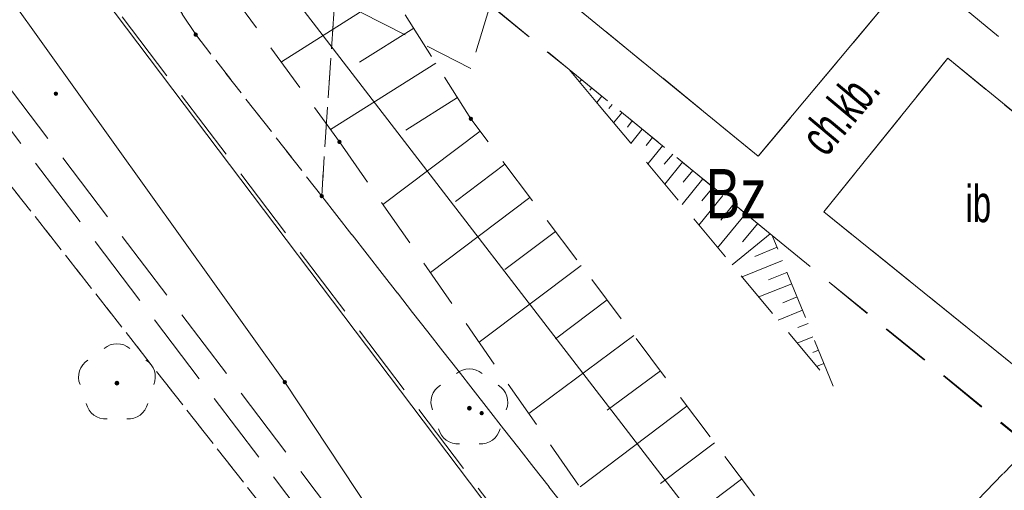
# Model space of a CAD drawing. Header units: metres. Extents: x 6541766 to 6542178, y 5894743 to 5895314.
# Tile 9 of 77: x 6541810 to 6541830, y 5895007 to 5895016. Entities that reach past the tile are written whole.
import ezdxf

# ---------------------------------------------------------------- set-up
doc = ezdxf.new("R2010")
doc.units = ezdxf.units.M
for name, pattern in [('0.5_0.5', [1, 0.5, -0.5]), ('1.0_0.5', [1.5, 1, -0.5]), ('1.5_0.5', [2, 1.5, -0.5]), ('egug-500', [1, 0.5, -0.5])]:
    doc.linetypes.add(name, pattern=pattern)
for name, color, linetype in [('000 Inne (niezydentyfikowane)', 7, 'Continuous'), ('210-oznaczenie konturu użytku gruntowego', 7, 'Continuous'), ('218-kontur użytku gruntowego', 7, 'Continuous'), ('219-działka ewidencyjna', 7, 'Continuous'), ('chodnik', 7, 'Continuous'), ('chodnik-Atr17', 7, 'Continuous'), ('inna budowla', 7, 'Continuous'), ('inna budowla-Atr17', 7, 'Continuous'), ('jezdnia', 7, 'Continuous'), ('przewód elektroenergetyczny podziemny', 7, 'Continuous'), ('przewód elektroenergetyczny podziemny - ob. projektowany', 7, 'Continuous'), ('przewód wodociągowy', 7, 'Continuous'), ('skarpa nieumocniona', 7, 'Continuous'), ('zadrzewienie  zakrzewienie', 7, 'Continuous')]:
    doc.layers.add(name, color=color, linetype=linetype)
doc.layers.add('_dr_ścieki kd', color=36, linetype='Continuous', lineweight=30)
doc.layers.add('IE - podklad', color=8, linetype='Continuous', lineweight=9)

# ---------------------------------------------------------------- blocks, each defined once
blk = doc.blocks.new('blok - sanitarne pzt chelmza ng')
at = {"layer": 'przewód elektroenergetyczny podziemny', "color": 1, "linetype": 'Continuous', "lineweight": 9}
for p, q in [((6542315.55, 5895008.77), (6542296.02, 5895036.08)), ((6542321.23, 5895000.2), (6542315.55, 5895008.77))]:
    blk.add_line(p, q, dxfattribs=at)
at = {"layer": 'przewód elektroenergetyczny podziemny - ob. projektowany', "color": 1, "linetype": '1.5_0.5', "lineweight": 9}
blk.add_line((6542319.2, 5895002.57), (6542307.69, 5895017.74), dxfattribs=at)
blk.add_line((6542319.2, 5895002.57), (6542307.69, 5895017.74), dxfattribs=at)
at = {"layer": 'przewód wodociągowy', "color": 5, "linetype": 'Continuous', "lineweight": 9}
for p, q in [((6542289.34, 5895050.89), (6542336.045, 5894990.186)), ((6542331.58, 5894990.49), (6542308.82, 5895020.62))]:
    blk.add_line(p, q, dxfattribs=at)
blk = doc.blocks.new('blok - podklad szary rfqfqw')
at = {"color": 8, "linetype": 'Continuous', "lineweight": 9}
for centre, start, end in [((6541812.14, 5895009.15), 49.272, 130.728), ((6541812.14, 5895009.15), 49.272, 130.728), ((6541811.76, 5895008.874), 121.308, 202.548), ((6541811.76, 5895008.874), 121.308, 202.548), ((6541812.52, 5895008.874), 337.452, 58.692), ((6541812.52, 5895008.874), 337.452, 58.692), ((6541819.3, 5895008.64), 49.272, 130.728), ((6541819.3, 5895008.64), 49.272, 130.728), ((6541818.92, 5895008.364), 121.308, 202.548), ((6541818.92, 5895008.364), 121.308, 202.548), ((6541819.68, 5895008.364), 337.452, 58.692), ((6541819.68, 5895008.364), 337.452, 58.692), ((6541811.905, 5895008.426), 193.221, 274.871), ((6541811.905, 5895008.426), 193.221, 274.871), ((6541812.375, 5895008.426), 265.129, 346.779), ((6541812.375, 5895008.426), 265.129, 346.779), ((6541819.065, 5895007.916), 193.221, 274.871), ((6541819.065, 5895007.916), 193.221, 274.871), ((6541819.535, 5895007.916), 265.129, 346.779), ((6541819.535, 5895007.916), 265.129, 346.779)]:
    blk.add_arc(centre, 0.4, start, end, dxfattribs=at)
at = {"color": 8, "linetype": 'Continuous', "lineweight": 9, "extrusion": (0, 0, -1)}
for points in [[(-6541813.708, 5895015.798), (-6541813.708, 5895015.862), (-6541813.695, 5895015.83)], [(-6541813.708, 5895015.798), (-6541813.708, 5895015.862), (-6541813.695, 5895015.83)], [(-6541813.708, 5895015.862), (-6541813.74, 5895015.785), (-6541813.74, 5895015.875)], [(-6541813.708, 5895015.862), (-6541813.74, 5895015.785), (-6541813.74, 5895015.875)], [(-6541813.708, 5895015.862), (-6541813.708, 5895015.798), (-6541813.74, 5895015.785)], [(-6541813.708, 5895015.862), (-6541813.708, 5895015.798), (-6541813.74, 5895015.785)], [(-6541813.74, 5895015.875), (-6541813.74, 5895015.785), (-6541813.772, 5895015.798)], [(-6541813.74, 5895015.875), (-6541813.772, 5895015.798), (-6541813.772, 5895015.862)], [(-6541813.74, 5895015.875), (-6541813.74, 5895015.785), (-6541813.772, 5895015.798)], [(-6541813.74, 5895015.875), (-6541813.772, 5895015.798), (-6541813.772, 5895015.862)], [(-6541813.772, 5895015.862), (-6541813.772, 5895015.798), (-6541813.785, 5895015.83)], [(-6541813.772, 5895015.862), (-6541813.772, 5895015.798), (-6541813.785, 5895015.83)], [(-6541810.868, 5895014.598), (-6541810.868, 5895014.662), (-6541810.855, 5895014.63)], [(-6541810.868, 5895014.598), (-6541810.868, 5895014.662), (-6541810.855, 5895014.63)], [(-6541810.868, 5895014.662), (-6541810.9, 5895014.585), (-6541810.9, 5895014.675)], [(-6541810.868, 5895014.662), (-6541810.9, 5895014.585), (-6541810.9, 5895014.675)], [(-6541810.868, 5895014.662), (-6541810.868, 5895014.598), (-6541810.9, 5895014.585)], [(-6541810.868, 5895014.662), (-6541810.868, 5895014.598), (-6541810.9, 5895014.585)], [(-6541810.9, 5895014.675), (-6541810.9, 5895014.585), (-6541810.932, 5895014.598)], [(-6541810.9, 5895014.675), (-6541810.932, 5895014.598), (-6541810.932, 5895014.662)], [(-6541810.9, 5895014.675), (-6541810.9, 5895014.585), (-6541810.932, 5895014.598)], [(-6541810.9, 5895014.675), (-6541810.932, 5895014.598), (-6541810.932, 5895014.662)], [(-6541810.932, 5895014.662), (-6541810.932, 5895014.598), (-6541810.945, 5895014.63)], [(-6541810.932, 5895014.662), (-6541810.932, 5895014.598), (-6541810.945, 5895014.63)], [(-6541819.298, 5895014.152), (-6541819.33, 5895014.075), (-6541819.33, 5895014.165)], [(-6541819.298, 5895014.152), (-6541819.33, 5895014.075), (-6541819.33, 5895014.165)], [(-6541819.33, 5895014.165), (-6541819.33, 5895014.075), (-6541819.362, 5895014.088)], [(-6541819.33, 5895014.165), (-6541819.362, 5895014.088), (-6541819.362, 5895014.152)], [(-6541819.33, 5895014.165), (-6541819.33, 5895014.075), (-6541819.362, 5895014.088)], [(-6541819.33, 5895014.165), (-6541819.362, 5895014.088), (-6541819.362, 5895014.152)], [(-6541819.298, 5895014.088), (-6541819.298, 5895014.152), (-6541819.285, 5895014.12)], [(-6541819.298, 5895014.088), (-6541819.298, 5895014.152), (-6541819.285, 5895014.12)], [(-6541819.298, 5895014.152), (-6541819.298, 5895014.088), (-6541819.33, 5895014.075)], [(-6541819.298, 5895014.152), (-6541819.298, 5895014.088), (-6541819.33, 5895014.075)], [(-6541819.362, 5895014.152), (-6541819.362, 5895014.088), (-6541819.375, 5895014.12)], [(-6541819.362, 5895014.152), (-6541819.362, 5895014.088), (-6541819.375, 5895014.12)], [(-6541816.628, 5895013.618), (-6541816.628, 5895013.682), (-6541816.615, 5895013.65)], [(-6541816.628, 5895013.618), (-6541816.628, 5895013.682), (-6541816.615, 5895013.65)], [(-6541816.628, 5895013.682), (-6541816.66, 5895013.605), (-6541816.66, 5895013.695)], [(-6541816.628, 5895013.682), (-6541816.66, 5895013.605), (-6541816.66, 5895013.695)], [(-6541816.628, 5895013.682), (-6541816.628, 5895013.618), (-6541816.66, 5895013.605)], [(-6541816.628, 5895013.682), (-6541816.628, 5895013.618), (-6541816.66, 5895013.605)], [(-6541816.66, 5895013.695), (-6541816.66, 5895013.605), (-6541816.692, 5895013.618)], [(-6541816.66, 5895013.695), (-6541816.692, 5895013.618), (-6541816.692, 5895013.682)], [(-6541816.66, 5895013.695), (-6541816.66, 5895013.605), (-6541816.692, 5895013.618)], [(-6541816.66, 5895013.695), (-6541816.692, 5895013.618), (-6541816.692, 5895013.682)], [(-6541816.692, 5895013.682), (-6541816.692, 5895013.618), (-6541816.705, 5895013.65)], [(-6541816.692, 5895013.682), (-6541816.692, 5895013.618), (-6541816.705, 5895013.65)], [(-6541816.268, 5895012.518), (-6541816.268, 5895012.582), (-6541816.255, 5895012.55)], [(-6541816.268, 5895012.518), (-6541816.268, 5895012.582), (-6541816.255, 5895012.55)], [(-6541816.268, 5895012.582), (-6541816.3, 5895012.505), (-6541816.3, 5895012.595)], [(-6541816.268, 5895012.582), (-6541816.3, 5895012.505), (-6541816.3, 5895012.595)], [(-6541816.268, 5895012.582), (-6541816.268, 5895012.518), (-6541816.3, 5895012.505)], [(-6541816.268, 5895012.582), (-6541816.268, 5895012.518), (-6541816.3, 5895012.505)], [(-6541816.3, 5895012.595), (-6541816.3, 5895012.505), (-6541816.332, 5895012.518)], [(-6541816.3, 5895012.595), (-6541816.332, 5895012.518), (-6541816.332, 5895012.582)], [(-6541816.3, 5895012.595), (-6541816.3, 5895012.505), (-6541816.332, 5895012.518)], [(-6541816.3, 5895012.595), (-6541816.332, 5895012.518), (-6541816.332, 5895012.582)], [(-6541816.332, 5895012.582), (-6541816.332, 5895012.518), (-6541816.345, 5895012.55)], [(-6541816.332, 5895012.582), (-6541816.332, 5895012.518), (-6541816.345, 5895012.55)], [(-6541812.105, 5895008.715), (-6541812.105, 5895008.785), (-6541812.09, 5895008.75)], [(-6541812.105, 5895008.715), (-6541812.105, 5895008.785), (-6541812.09, 5895008.75)], [(-6541812.105, 5895008.785), (-6541812.14, 5895008.7), (-6541812.14, 5895008.8)], [(-6541812.105, 5895008.785), (-6541812.14, 5895008.7), (-6541812.14, 5895008.8)], [(-6541812.105, 5895008.785), (-6541812.105, 5895008.715), (-6541812.14, 5895008.7)], [(-6541812.105, 5895008.785), (-6541812.105, 5895008.715), (-6541812.14, 5895008.7)], [(-6541812.14, 5895008.8), (-6541812.14, 5895008.7), (-6541812.175, 5895008.715)], [(-6541812.14, 5895008.8), (-6541812.175, 5895008.715), (-6541812.175, 5895008.785)], [(-6541812.14, 5895008.8), (-6541812.14, 5895008.7), (-6541812.175, 5895008.715)], [(-6541812.14, 5895008.8), (-6541812.175, 5895008.715), (-6541812.175, 5895008.785)], [(-6541812.175, 5895008.785), (-6541812.175, 5895008.715), (-6541812.19, 5895008.75)], [(-6541812.175, 5895008.785), (-6541812.175, 5895008.715), (-6541812.19, 5895008.75)], [(-6541815.514, 5895008.743), (-6541815.523, 5895008.806), (-6541815.505, 5895008.776)], [(-6541815.514, 5895008.743), (-6541815.523, 5895008.806), (-6541815.505, 5895008.776)], [(-6541815.523, 5895008.806), (-6541815.514, 5895008.743), (-6541815.544, 5895008.725)], [(-6541815.523, 5895008.806), (-6541815.514, 5895008.743), (-6541815.544, 5895008.725)], [(-6541815.523, 5895008.806), (-6541815.544, 5895008.725), (-6541815.556, 5895008.815)], [(-6541815.523, 5895008.806), (-6541815.544, 5895008.725), (-6541815.556, 5895008.815)], [(-6541815.556, 5895008.815), (-6541815.544, 5895008.725), (-6541815.577, 5895008.734)], [(-6541815.556, 5895008.815), (-6541815.544, 5895008.725), (-6541815.577, 5895008.734)], [(-6541815.556, 5895008.815), (-6541815.577, 5895008.734), (-6541815.586, 5895008.797)], [(-6541815.556, 5895008.815), (-6541815.577, 5895008.734), (-6541815.586, 5895008.797)], [(-6541815.586, 5895008.797), (-6541815.577, 5895008.734), (-6541815.595, 5895008.764)], [(-6541815.586, 5895008.797), (-6541815.577, 5895008.734), (-6541815.595, 5895008.764)], [(-6541819.265, 5895008.205), (-6541819.265, 5895008.275), (-6541819.25, 5895008.24)], [(-6541819.265, 5895008.205), (-6541819.265, 5895008.275), (-6541819.25, 5895008.24)], [(-6541819.265, 5895008.275), (-6541819.3, 5895008.19), (-6541819.3, 5895008.29)], [(-6541819.265, 5895008.275), (-6541819.3, 5895008.19), (-6541819.3, 5895008.29)], [(-6541819.265, 5895008.275), (-6541819.265, 5895008.205), (-6541819.3, 5895008.19)], [(-6541819.265, 5895008.275), (-6541819.265, 5895008.205), (-6541819.3, 5895008.19)], [(-6541819.3, 5895008.29), (-6541819.3, 5895008.19), (-6541819.335, 5895008.205)], [(-6541819.3, 5895008.29), (-6541819.335, 5895008.205), (-6541819.335, 5895008.275)], [(-6541819.3, 5895008.29), (-6541819.3, 5895008.19), (-6541819.335, 5895008.205)], [(-6541819.3, 5895008.29), (-6541819.335, 5895008.205), (-6541819.335, 5895008.275)], [(-6541819.335, 5895008.275), (-6541819.335, 5895008.205), (-6541819.35, 5895008.24)], [(-6541819.335, 5895008.275), (-6541819.335, 5895008.205), (-6541819.35, 5895008.24)], [(-6541819.518, 5895008.108), (-6541819.518, 5895008.172), (-6541819.505, 5895008.14)], [(-6541819.518, 5895008.108), (-6541819.518, 5895008.172), (-6541819.505, 5895008.14)], [(-6541819.518, 5895008.172), (-6541819.55, 5895008.095), (-6541819.55, 5895008.185)], [(-6541819.518, 5895008.172), (-6541819.55, 5895008.095), (-6541819.55, 5895008.185)], [(-6541819.518, 5895008.172), (-6541819.518, 5895008.108), (-6541819.55, 5895008.095)], [(-6541819.518, 5895008.172), (-6541819.518, 5895008.108), (-6541819.55, 5895008.095)], [(-6541819.55, 5895008.185), (-6541819.55, 5895008.095), (-6541819.582, 5895008.108)], [(-6541819.55, 5895008.185), (-6541819.582, 5895008.108), (-6541819.582, 5895008.172)], [(-6541819.55, 5895008.185), (-6541819.55, 5895008.095), (-6541819.582, 5895008.108)], [(-6541819.55, 5895008.185), (-6541819.582, 5895008.108), (-6541819.582, 5895008.172)], [(-6541819.582, 5895008.172), (-6541819.582, 5895008.108), (-6541819.595, 5895008.14)], [(-6541819.582, 5895008.172), (-6541819.582, 5895008.108), (-6541819.595, 5895008.14)]]:
    blk.add_solid(points, dxfattribs=at)
at = {"layer": '000 Inne (niezydentyfikowane)', "color": 8, "linetype": 'Continuous', "lineweight": 9}
for p, q in [((6541817.71, 5895016.69), (6541815.48, 5895015.28)), ((6541817.71, 5895016.69), (6541815.48, 5895015.28)), ((6541818.17, 5895015.96), (6541817.07, 5895015.27)), ((6541818.17, 5895015.96), (6541817.07, 5895015.27)), ((6541818.62, 5895015.25), (6541816.48, 5895013.9)), ((6541818.62, 5895015.25), (6541816.48, 5895013.9)), ((6541821.38, 5895015.08), (6541821.37, 5895015.08)), ((6541821.38, 5895015.08), (6541821.37, 5895015.08)), ((6541821.58, 5895014.91), (6541821.54, 5895014.87)), ((6541821.58, 5895014.91), (6541821.54, 5895014.87)), ((6541821.79, 5895014.75), (6541821.75, 5895014.7)), ((6541821.79, 5895014.75), (6541821.75, 5895014.7)), ((6541821.99, 5895014.58), (6541821.89, 5895014.45)), ((6541821.99, 5895014.58), (6541821.89, 5895014.45)), ((6541819.06, 5895014.55), (6541818.01, 5895013.89)), ((6541819.06, 5895014.55), (6541818.01, 5895013.89)), ((6541822.2, 5895014.41), (6541822.13, 5895014.33)), ((6541822.2, 5895014.41), (6541822.13, 5895014.33)), ((6541822.4, 5895014.24), (6541822.23, 5895014.04)), ((6541822.4, 5895014.24), (6541822.23, 5895014.04)), ((6541822.61, 5895014.08), (6541822.51, 5895013.95)), ((6541822.61, 5895014.08), (6541822.51, 5895013.95)), ((6541819.52, 5895013.87), (6541817.54, 5895012.38)), ((6541819.52, 5895013.87), (6541817.54, 5895012.38)), ((6541822.81, 5895013.91), (6541822.58, 5895013.62)), ((6541822.81, 5895013.91), (6541822.58, 5895013.62)), ((6541823.02, 5895013.74), (6541822.89, 5895013.58)), ((6541823.02, 5895013.74), (6541822.89, 5895013.58)), ((6541823.22, 5895013.57), (6541822.93, 5895013.21)), ((6541823.22, 5895013.57), (6541822.93, 5895013.21)), ((6541823.43, 5895013.4), (6541823.26, 5895013.2)), ((6541823.43, 5895013.4), (6541823.26, 5895013.2)), ((6541820.02, 5895013.2), (6541819.02, 5895012.44)), ((6541820.02, 5895013.2), (6541819.02, 5895012.44)), ((6541823.63, 5895013.24), (6541823.27, 5895012.79)), ((6541823.63, 5895013.24), (6541823.27, 5895012.79)), ((6541823.84, 5895013.07), (6541823.64, 5895012.83)), ((6541823.84, 5895013.07), (6541823.64, 5895012.83)), ((6541824.04, 5895012.9), (6541823.62, 5895012.38)), ((6541824.04, 5895012.9), (6541823.62, 5895012.38)), ((6541824.45, 5895012.56), (6541823.96, 5895011.96)), ((6541824.45, 5895012.56), (6541823.96, 5895011.96)), ((6541824.25, 5895012.73), (6541824.02, 5895012.45)), ((6541824.25, 5895012.73), (6541824.02, 5895012.45)), ((6541820.53, 5895012.52), (6541818.51, 5895011)), ((6541820.53, 5895012.52), (6541818.51, 5895011)), ((6541824.67, 5895012.39), (6541824.41, 5895012.06)), ((6541824.67, 5895012.39), (6541824.41, 5895012.06)), ((6541824.91, 5895012.19), (6541824.34, 5895011.5)), ((6541824.91, 5895012.19), (6541824.34, 5895011.5)), ((6541825.16, 5895011.99), (6541824.85, 5895011.62)), ((6541825.16, 5895011.99), (6541824.85, 5895011.62)), ((6541821.05, 5895011.83), (6541820.02, 5895011.06)), ((6541821.05, 5895011.83), (6541820.02, 5895011.06)), ((6541825.41, 5895011.78), (6541824.64, 5895011.15)), ((6541825.41, 5895011.78), (6541824.64, 5895011.15)), ((6541825.55, 5895011.51), (6541825.1, 5895011.32)), ((6541825.55, 5895011.51), (6541825.1, 5895011.32)), ((6541825.66, 5895011.24), (6541824.84, 5895010.91)), ((6541825.66, 5895011.24), (6541824.84, 5895010.91)), ((6541821.57, 5895011.14), (6541819.5, 5895009.58)), ((6541821.57, 5895011.14), (6541819.5, 5895009.58)), ((6541825.75, 5895011), (6541825.38, 5895010.85)), ((6541825.75, 5895011), (6541825.38, 5895010.85)), ((6541825.85, 5895010.77), (6541825.18, 5895010.5)), ((6541825.85, 5895010.77), (6541825.18, 5895010.5)), ((6541822.1, 5895010.44), (6541821.05, 5895009.65)), ((6541822.1, 5895010.44), (6541821.05, 5895009.65)), ((6541825.96, 5895010.5), (6541825.67, 5895010.38)), ((6541825.96, 5895010.5), (6541825.67, 5895010.38)), ((6541826.07, 5895010.23), (6541825.57, 5895010.03)), ((6541826.07, 5895010.23), (6541825.57, 5895010.03)), ((6541826.18, 5895009.96), (6541825.97, 5895009.88)), ((6541826.18, 5895009.96), (6541825.97, 5895009.88)), ((6541822.64, 5895009.72), (6541820.51, 5895008.13)), ((6541822.64, 5895009.72), (6541820.51, 5895008.13)), ((6541826.28, 5895009.69), (6541825.96, 5895009.56)), ((6541826.28, 5895009.69), (6541825.96, 5895009.56)), ((6541826.39, 5895009.42), (6541826.28, 5895009.37)), ((6541826.39, 5895009.42), (6541826.28, 5895009.37)), ((6541823.18, 5895009), (6541822.1, 5895008.2)), ((6541823.18, 5895009), (6541822.1, 5895008.2)), ((6541826.5, 5895009.15), (6541826.35, 5895009.09)), ((6541826.5, 5895009.15), (6541826.35, 5895009.09)), ((6541823.72, 5895008.28), (6541821.55, 5895006.64)), ((6541823.72, 5895008.28), (6541821.55, 5895006.64)), ((6541824.28, 5895007.54), (6541823.18, 5895006.71)), ((6541824.28, 5895007.54), (6541823.18, 5895006.71)), ((6541824.83, 5895006.8), (6541822.6, 5895005.12)), ((6541824.83, 5895006.8), (6541822.6, 5895005.12))]:
    blk.add_line(p, q, dxfattribs=at)
at = {"layer": '218-kontur użytku gruntowego', "color": 8, "linetype": 'egug-500', "lineweight": 9}
for p, q in [((6541813.74, 5895015.83), (6541802.82, 5895032.58)), ((6541802.82, 5895032.58), (6541813.74, 5895015.83)), ((6541813.74, 5895015.83), (6541802.82, 5895032.58)), ((6541802.82, 5895032.58), (6541813.74, 5895015.83)), ((6541816.3, 5895012.55), (6541816.88, 5895021.34)), ((6541816.88, 5895021.34), (6541816.3, 5895012.55)), ((6541816.3, 5895012.55), (6541816.88, 5895021.34)), ((6541816.88, 5895021.34), (6541816.3, 5895012.55)), ((6541806.38, 5895017.36), (6541826.21, 5894992.07)), ((6541826.21, 5894992.07), (6541806.38, 5895017.36)), ((6541806.38, 5895017.36), (6541826.21, 5894992.07)), ((6541826.21, 5894992.07), (6541806.38, 5895017.36)), ((6541816.3, 5895012.55), (6541813.74, 5895015.83)), ((6541813.74, 5895015.83), (6541816.3, 5895012.55)), ((6541816.3, 5895012.55), (6541813.74, 5895015.83)), ((6541813.74, 5895015.83), (6541816.3, 5895012.55)), ((6541824.92, 5895001.52), (6541816.3, 5895012.55)), ((6541816.3, 5895012.55), (6541824.92, 5895001.52)), ((6541824.92, 5895001.52), (6541816.3, 5895012.55)), ((6541816.3, 5895012.55), (6541824.92, 5895001.52)), ((6541835.37, 5895012.3), (6541824.92, 5895001.52)), ((6541824.92, 5895001.52), (6541835.37, 5895012.3)), ((6541835.37, 5895012.3), (6541824.92, 5895001.52)), ((6541824.92, 5895001.52), (6541835.37, 5895012.3))]:
    blk.add_line(p, q, dxfattribs=at)
at = {"layer": '219-działka ewidencyjna', "color": 8, "linetype": '0.5_0.5', "lineweight": 9}
for p, q in [((6541813.74, 5895015.83), (6541802.82, 5895032.58)), ((6541813.74, 5895015.83), (6541802.82, 5895032.58)), ((6541816.3, 5895012.55), (6541816.88, 5895021.34)), ((6541816.3, 5895012.55), (6541816.88, 5895021.34)), ((6541826.21, 5894992.07), (6541806.38, 5895017.36)), ((6541826.21, 5894992.07), (6541806.38, 5895017.36)), ((6541813.74, 5895015.83), (6541816.3, 5895012.55)), ((6541813.74, 5895015.83), (6541816.3, 5895012.55)), ((6541824.92, 5895001.52), (6541816.3, 5895012.55)), ((6541824.92, 5895001.52), (6541816.3, 5895012.55)), ((6541835.37, 5895012.3), (6541824.92, 5895001.52)), ((6541835.37, 5895012.3), (6541824.92, 5895001.52))]:
    blk.add_line(p, q, dxfattribs=at)
at = {"layer": 'chodnik', "color": 8, "linetype": '1.0_0.5', "lineweight": 9}
for p, q in [((6541833.53, 5895012.94), (6541824.43, 5895020.41)), ((6541833.53, 5895012.94), (6541824.43, 5895020.41)), ((6541825.17, 5895013.36), (6541821.12, 5895016.67)), ((6541825.17, 5895013.36), (6541821.12, 5895016.67)), ((6541819.72, 5895016.43), (6541821.33, 5895015.12)), ((6541819.74, 5895016.42), (6541821.33, 5895015.12)), ((6541827.75, 5895016.44), (6541825.17, 5895013.36)), ((6541827.75, 5895016.44), (6541825.17, 5895013.36)), ((6541826.5, 5895012.23), (6541829.02, 5895015.35)), ((6541826.5, 5895012.23), (6541829.02, 5895015.35)), ((6541829.02, 5895015.35), (6541833.09, 5895012.02)), ((6541829.02, 5895015.35), (6541833.09, 5895012.02)), ((6541821.33, 5895015.12), (6541825.45, 5895011.75)), ((6541821.33, 5895015.12), (6541825.45, 5895011.75)), ((6541830.58, 5895008.94), (6541826.5, 5895012.23)), ((6541830.58, 5895008.94), (6541826.5, 5895012.23)), ((6541825.45, 5895011.75), (6541830.54, 5895007.6)), ((6541825.45, 5895011.75), (6541830.55, 5895007.57))]:
    blk.add_line(p, q, dxfattribs=at)
at = {"layer": 'inna budowla', "color": 8, "linetype": 'Continuous', "lineweight": 9}
for p, q in [((6541821.12, 5895016.67), (6541825.17, 5895013.36)), ((6541821.12, 5895016.67), (6541825.17, 5895013.36)), ((6541825.17, 5895013.36), (6541827.75, 5895016.44)), ((6541825.17, 5895013.36), (6541827.75, 5895016.44)), ((6541829.02, 5895015.35), (6541826.5, 5895012.23)), ((6541829.02, 5895015.35), (6541826.5, 5895012.23)), ((6541833.09, 5895012.02), (6541829.02, 5895015.35)), ((6541833.09, 5895012.02), (6541829.02, 5895015.35)), ((6541826.5, 5895012.23), (6541830.58, 5895008.94)), ((6541826.5, 5895012.23), (6541830.58, 5895008.94))]:
    blk.add_line(p, q, dxfattribs=at)
at = {"layer": 'jezdnia', "color": 8, "linetype": '1.5_0.5', "lineweight": 9}
for p, q in [((6541825.21, 5894999.04), (6541809.3, 5895020.09)), ((6541825.21, 5894999.04), (6541809.3, 5895020.09)), ((6541806.86, 5895018), (6541829.25, 5894988.49)), ((6541806.86, 5895018), (6541829.25, 5894988.49))]:
    blk.add_line(p, q, dxfattribs=at)
at = {"layer": 'skarpa nieumocniona', "color": 8, "linetype": '1.0_0.5', "lineweight": 9}
for p, q in [((6541810.86, 5895021.63), (6541816.66, 5895013.65)), ((6541810.86, 5895021.63), (6541816.66, 5895013.65)), ((6541810.86, 5895021.63), (6541816.66, 5895013.65)), ((6541810.86, 5895021.63), (6541816.66, 5895013.65)), ((6541819.33, 5895014.12), (6541816.96, 5895017.88)), ((6541819.33, 5895014.12), (6541816.96, 5895017.88)), ((6541819.33, 5895014.12), (6541816.96, 5895017.88)), ((6541819.33, 5895014.12), (6541816.96, 5895017.88)), ((6541825.45, 5895011.75), (6541821.33, 5895015.12)), ((6541821.33, 5895015.12), (6541821.94, 5895014.39)), ((6541825.45, 5895011.75), (6541821.33, 5895015.12)), ((6541821.33, 5895015.12), (6541821.94, 5895014.39)), ((6541825.45, 5895011.75), (6541821.33, 5895015.12)), ((6541821.33, 5895015.12), (6541821.94, 5895014.39)), ((6541825.45, 5895011.75), (6541821.33, 5895015.12)), ((6541821.33, 5895015.12), (6541821.94, 5895014.39)), ((6541821.94, 5895014.39), (6541826.69, 5895008.69)), ((6541821.94, 5895014.39), (6541826.69, 5895008.69)), ((6541821.94, 5895014.39), (6541826.69, 5895008.69)), ((6541821.94, 5895014.39), (6541826.69, 5895008.69)), ((6541825.09, 5895006.46), (6541819.33, 5895014.12)), ((6541825.09, 5895006.46), (6541819.33, 5895014.12)), ((6541825.09, 5895006.46), (6541819.33, 5895014.12)), ((6541825.09, 5895006.46), (6541819.33, 5895014.12)), ((6541816.66, 5895013.65), (6541823.05, 5895004.48)), ((6541816.66, 5895013.65), (6541823.05, 5895004.48)), ((6541816.66, 5895013.65), (6541823.05, 5895004.48)), ((6541816.66, 5895013.65), (6541823.05, 5895004.48)), ((6541826.69, 5895008.69), (6541825.45, 5895011.75)), ((6541826.69, 5895008.69), (6541825.45, 5895011.75)), ((6541826.69, 5895008.69), (6541825.45, 5895011.75)), ((6541826.69, 5895008.69), (6541825.45, 5895011.75))]:
    blk.add_line(p, q, dxfattribs=at)
at = {"layer": 'zadrzewienie  zakrzewienie', "color": 8, "linetype": '1.0_0.5', "lineweight": 9}
for p, q in [((6541819.33, 5895015.14), (6541809.94, 5895019.94)), ((6541819.72, 5895016.43), (6541819.33, 5895015.14))]:
    blk.add_line(p, q, dxfattribs=at)
at = {"layer": '210-oznaczenie konturu użytku gruntowego', "color": 8, "linetype": 'Continuous', "lineweight": 9, "width": 0.79}
blk.add_text('Bz', height=1, dxfattribs=at).set_placement((6541824.1, 5895012.1))
blk.add_text('Bz', height=1, dxfattribs=at).set_placement((6541824.1, 5895012.1))
at = {"layer": 'chodnik-Atr17', "color": 8, "lineweight": 9, "width": 0.667}
blk.add_text('ch.kb.', height=0.75, rotation=50.048, dxfattribs=at).set_placement((6541826.54, 5895013.32))
blk.add_text('ch.kb.', height=0.75, rotation=50.048, dxfattribs=at).set_placement((6541826.54, 5895013.32))
blk.add_text('ch.kb.', height=0.75, rotation=50.048, dxfattribs=at).set_placement((6541826.54, 5895013.32))
blk.add_text('ch.kb.', height=0.75, rotation=50.048, dxfattribs=at).set_placement((6541826.54, 5895013.32))
at = {"layer": 'inna budowla-Atr17', "color": 8, "lineweight": 9, "width": 0.667}
blk.add_text('ib', height=0.75, dxfattribs=at).set_placement((6541829.38, 5895012.02))
blk.add_text('ib', height=0.75, dxfattribs=at).set_placement((6541829.38, 5895012.02))

msp = doc.modelspace()

# ---------------------------------------------------------------- block references
at = {"layer": '_dr_ścieki kd', "lineweight": 9}
msp.add_blockref('blok - sanitarne pzt chelmza ng', (-500, 0), dxfattribs=at)
at = {"layer": 'IE - podklad'}
msp.add_blockref('blok - podklad szary rfqfqw', (0, 0), dxfattribs=at)

doc.saveas('drawing.dxf')
